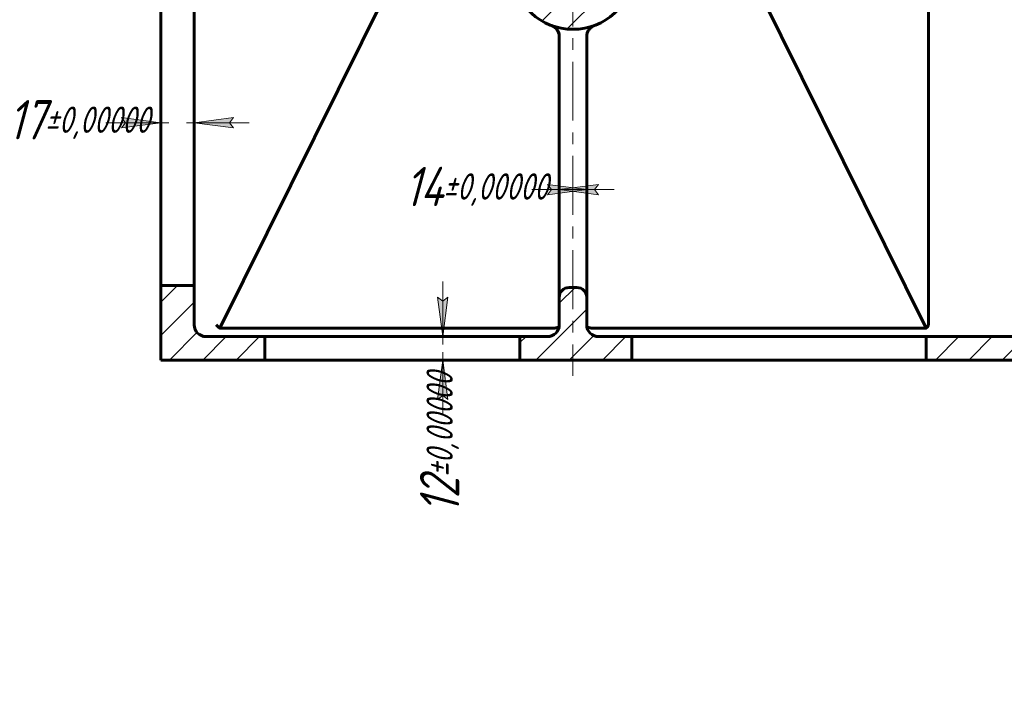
# Model space of a CAD drawing. Header units: millimetres. Extents: x 0 to 841, y 0 to 594.
# Tile 1 of 9: x 87 to 212, y 0 to 86. Entities that reach past the tile are written whole.
import ezdxf

# ---------------------------------------------------------------- set-up
doc = ezdxf.new("R2010")
doc.units = ezdxf.units.MM
for name, pattern in [('K5LT_AXLED', [12, 7.5, -1.5, 1.5, -1.5]), ('K5LT_BASIC', [0]), ('K5LT_THIN', [0])]:
    doc.linetypes.add(name, pattern=pattern)
doc.layers.add('Системный слой', color=7, linetype='Continuous')
doc.styles.add('KDIMTEXTSTYLE', font='GOST_AU.SHX', dxfattribs={"width": 0.96, "oblique": 15, "height": 5})
doc.dimstyles.new('KDIMSTYLE (0.25)', dxfattribs={"dimtxt": 5, "dimasz": 1, "dimexe": 2, "dimexo": 0, "dimgap": 1, "dimtad": 1, "dimlfac": 4, "dimtxsty": 'KDIMTEXTSTYLE', "dimsah": 1, "dimcen": 0, "dimdle": 1, "dimadec": 0, "dimazin": 0, "dimtfac": 0.667, "dimtmove": 0, "dimatfit": 3, "dimfxl": 1, "dimtvp": 1, "dimtolj": 1, "dimtzin": 0, "dimarcsym": 0})

# ---------------------------------------------------------------- blocks, each defined once
blk = doc.blocks.new('U21')
at = {"layer": 'Системный слой', "color": 30, "linetype": 'K5LT_AXLED', "lineweight": 18, "true_color": 0xff8000}
for q in [(262.3452568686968, 133.2671542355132), (155.345256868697, 92.29603626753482), (272.220256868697, 92.29603626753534), (262.3452568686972, 40.2960362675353)]:
    blk.add_line((262.345256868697, 92.2960362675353), q, dxfattribs=at)
blk = doc.blocks.new('U26')
at = {"layer": 'Системный слой', "color": 30, "linetype": 'K5LT_AXLED', "lineweight": 18, "true_color": 0xff8000}
for q in [(157.345256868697, 133.2671542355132), (147.470256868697, 92.29603626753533), (167.220256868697, 92.29603626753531), (157.3452568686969, 40.29603626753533)]:
    blk.add_line((157.345256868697, 92.29603626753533), q, dxfattribs=at)
blk = doc.blocks.new('KDIMARROW_02')
at = {"layer": 'Системный слой'}
blk.add_hatch(color=0, dxfattribs=at).paths.add_polyline_path([(4.5, -5.51091059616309e-16), (5, 0.6582624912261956), (0, 0), (5, -0.658262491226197)])
at = {"layer": 'Системный слой', "color": 0, "linetype": 'K5LT_THIN', "lineweight": 18}
for p, q in [((0, 0), (-1, 0)), ((5, 0.6582624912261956), (0, 0)), ((0, 0), (5, -0.658262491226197)), ((0, 0), (7, -8.572527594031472e-16)), ((4.5, -5.51091059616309e-16), (5, 0.6582624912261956)), ((5, -0.658262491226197), (4.5, -5.51091059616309e-16))]:
    blk.add_line(p, q, dxfattribs=at)
blk = doc.blocks.new('U36')
at = {"layer": 'Системный слой', "color": 150, "linetype": 'K5LT_BASIC', "lineweight": 60, "true_color": 0x0080ff}
for p, q in [((154.6728557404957, 84.88834228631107), (154.6574189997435, 84.89393166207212)), ((154.6903144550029, 84.88206376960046), (154.6728557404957, 84.88834228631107)), ((154.7099297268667, 84.87506746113), (154.6903144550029, 84.88206376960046)), ((154.8182475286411, 84.83748867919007), (154.7810425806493, 84.85020319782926)), ((154.8587777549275, 84.82386851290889), (154.8182475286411, 84.83748867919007)), ((154.9027421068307, 84.80937223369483), (154.8587777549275, 84.82386851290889))]:
    blk.add_line(p, q, dxfattribs=at)

msp = doc.modelspace()

# ---------------------------------------------------------------- hatches: boundary and pattern name
at = {"layer": 'Системный слой'}
h = msp.add_hatch(dxfattribs=at)
h.set_pattern_fill('', angle=45, style=0, pattern_type=0)
h.set_pattern_definition([(45, (0, 0), (-2.121320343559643, 2.121320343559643), [])])
h.paths.add_polyline_path([(357.1281474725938, 139.2960362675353), (357.8706582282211, 139.0993696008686), (358.4184661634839, 138.560939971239), (358.6279238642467, 137.8219355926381), (358.4441068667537, 137.0761398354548), (358.392119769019, 136.9883395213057), (357.4567043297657, 135.1539464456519), (356.8926878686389, 133.1735713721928), (356.7212539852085, 131.1215941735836), (356.9488414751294, 129.0750839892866), (357.5669024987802, 127.1109046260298), (358.5522236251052, 125.3028276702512), (359.8677976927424, 123.7187617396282), (361.4642137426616, 122.4182019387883), (363.2815128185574, 121.4499953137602), (365.1527500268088, 120.8708309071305), (365.152751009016, 120.8708302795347), (365.2469259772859, 120.8486533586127), (365.5758168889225, 120.7333277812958), (365.8815599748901, 120.5660933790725), (366.0831483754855, 120.4150794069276), (366.0831192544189, 120.4151048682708), (366.2973427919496, 120.2680055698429), (366.537914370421, 120.1698700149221), (366.7943020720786, 120.1281618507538), (366.7942914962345, 120.1281616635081), (367.1615605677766, 120.1169997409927), (367.5289141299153, 120.116999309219), (367.8961886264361, 120.1281601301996), (367.8962113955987, 120.1281618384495), (367.8962892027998, 120.1281679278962), (367.896367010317, 120.1281740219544), (367.8965224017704, 120.1281861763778), (367.8968331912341, 120.1282104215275), (367.8974547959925, 120.1282586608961), (367.8986981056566, 120.1283541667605), (367.9011851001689, 120.1285415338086), (367.9061603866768, 120.128903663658), (367.9161145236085, 120.1295933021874), (367.9360240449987, 120.1309604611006), (367.9757475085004, 120.1346361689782), (368.0546684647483, 120.1467465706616), (368.208986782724, 120.1874056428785), (368.4443921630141, 120.2973965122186), (368.607364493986, 120.4150793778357), (368.607367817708, 120.4150814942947), (368.8910157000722, 120.6174866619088), (369.2039875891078, 120.7707135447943), (369.5377627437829, 120.8708302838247), (369.5377634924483, 120.8708308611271), (371.5019169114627, 121.4889743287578), (373.3099525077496, 122.4743713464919), (374.8939632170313, 123.7900119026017), (376.1944560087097, 125.3864825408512), (377.1625863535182, 127.2038222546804), (377.7619927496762, 129.1737745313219), (377.9701624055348, 131.2223509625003), (377.970256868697, 131.2671542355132), (377.7707274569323, 133.316590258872), (377.1796332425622, 135.2890525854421), (376.298393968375, 136.9883395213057), (376.0642990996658, 137.7199128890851), (376.2230307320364, 138.4714474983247), (376.7329659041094, 139.0458742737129), (377.4603882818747, 139.2925657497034), (377.5623662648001, 139.2960362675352), (394.2540276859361, 139.2960362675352), (394.2540276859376, 142.2960362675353), (339.5952568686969, 142.2960362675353), (339.5952568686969, 139.2960362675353)])
h.paths.add_polyline_path([(372.970256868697, 131.2671542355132), (372.7711457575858, 129.7837949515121), (372.1879085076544, 128.4054501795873), (371.2618354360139, 127.2296999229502), (370.058487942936, 126.3397814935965), (368.663057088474, 125.7986967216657), (367.1743324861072, 125.6447517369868), (365.6977084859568, 125.8888450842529), (364.3377227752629, 126.5136961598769), (363.1906556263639, 127.475068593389), (362.3377137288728, 128.7049019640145), (361.8392811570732, 130.1161301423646), (361.730644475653, 131.6088451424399), (362.0194946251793, 133.0773701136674), (362.6853824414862, 134.4177407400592), (363.6811663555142, 135.535065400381), (364.9363497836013, 136.3502430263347), (366.3620719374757, 136.8055630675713), (367.8573987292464, 136.8687911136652), (369.3164684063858, 136.5354509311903), (370.6359860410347, 135.8291413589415), (371.7225363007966, 134.7998656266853), (372.4991967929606, 133.5204913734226), (372.9109837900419, 132.0815919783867)])
h.paths.add_polyline_path([(365.895413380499, 100.0364219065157), (365.8954157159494, 100.0364229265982), (364.2014643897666, 99.51629899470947), (362.6666908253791, 98.63059582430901), (361.36880429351, 97.42415869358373), (360.3735199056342, 95.95807241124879), (359.7312313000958, 94.3065684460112), (359.4744590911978, 92.55326640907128), (359.6162042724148, 90.78694019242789), (360.1492899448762, 89.09702313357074), (361.0467247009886, 87.56907979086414), (362.2630692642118, 86.2804736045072), (363.7367371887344, 85.29644979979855), (365.3931131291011, 84.66683186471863), (367.1483307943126, 84.42349886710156), (368.9135192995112, 84.57877134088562), (370.5993029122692, 85.1247874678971), (372.1203263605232, 86.03390114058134), (373.3995765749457, 87.2600817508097), (374.3722820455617, 88.74124483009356), (374.9891923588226, 90.40239553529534), (375.2190718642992, 92.15942581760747), (375.0502812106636, 93.92337301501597), (374.4913666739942, 95.60492424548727), (373.5706274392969, 97.11893853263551), (372.3346827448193, 98.38875769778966), (370.8461114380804, 99.35008774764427), (369.1802834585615, 99.95425423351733), (368.7950991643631, 100.0364227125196), (368.7951006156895, 100.0364218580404), (368.621790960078, 100.0744478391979), (368.4510929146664, 100.1228706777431), (368.2836096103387, 100.1814373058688), (368.2835644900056, 100.1813529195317), (368.1716596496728, 100.218144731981), (368.0567792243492, 100.2440498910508), (367.9398858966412, 100.2588178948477), (367.939889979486, 100.2588180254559), (367.5436480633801, 100.2792978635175), (367.1469671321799, 100.2793005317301), (366.7506423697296, 100.2588194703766), (366.750628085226, 100.2588179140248), (366.6337386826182, 100.2440502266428), (366.5188477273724, 100.2181428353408), (366.4069364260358, 100.1813480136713), (366.4069029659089, 100.1814368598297), (366.2394604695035, 100.1228833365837), (366.0686592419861, 100.0744318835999)])
h.paths.add_polyline_path([(363.595256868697, 92.29603626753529), (363.7939235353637, 93.50041642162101), (364.3688736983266, 94.57718580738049), (365.2591881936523, 95.41225472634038), (366.3705332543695, 95.9171429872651), (367.5851556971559, 96.03835487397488), (368.7743595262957, 95.76304731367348), (369.8121419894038, 95.12039067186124), (370.5885442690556, 94.17847799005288), (371.0213022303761, 93.0371101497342), (371.0645627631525, 91.81722141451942), (370.7137421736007, 90.6480657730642), (370.0060118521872, 89.65352176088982), (369.0163597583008, 88.93896684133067), (367.8496450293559, 88.5801120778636), (366.6294875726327, 88.61498012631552), (365.4851698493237, 89.03987652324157), (364.5379386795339, 89.8097811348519), (363.8881584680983, 90.84311829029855), (363.6046770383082, 92.03040017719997)])
h.paths.add_polyline_path([(166.298393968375, 136.9883395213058), (166.0642990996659, 137.7199128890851), (166.2230307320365, 138.4714474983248), (166.7329659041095, 139.045874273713), (167.4603882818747, 139.2925657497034), (167.5623662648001, 139.2960362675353), (185.0952568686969, 139.2960362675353), (185.095256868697, 142.2960362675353), (130.4364860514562, 142.2960362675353), (130.4364860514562, 139.2960362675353), (147.1281474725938, 139.2960362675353), (147.8706582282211, 139.0993696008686), (148.4184661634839, 138.560939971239), (148.6279238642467, 137.8219355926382), (148.4441068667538, 137.0761398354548), (148.392119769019, 136.9883395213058), (147.4567043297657, 135.153946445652), (146.892687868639, 133.1735713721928), (146.7212539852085, 131.1215941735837), (146.9488414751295, 129.0750839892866), (147.5669024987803, 127.1109046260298), (148.5522236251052, 125.3028276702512), (149.8677976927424, 123.7187617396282), (151.4642137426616, 122.4182019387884), (153.2815128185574, 121.4499953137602), (155.1527502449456, 120.8708308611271), (155.1527510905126, 120.8708302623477), (155.2469260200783, 120.8486533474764), (155.5758159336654, 120.7333282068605), (155.8815581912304, 120.5660945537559), (156.0831459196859, 120.4150814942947), (156.0831492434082, 120.415079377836), (156.2973658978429, 120.2679930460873), (156.5379270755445, 120.1698664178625), (156.7943020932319, 120.1281618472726), (156.7943023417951, 120.1281618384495), (156.7943251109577, 120.1281601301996), (157.1615996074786, 120.116999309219), (157.5289531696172, 120.1169997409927), (157.8962222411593, 120.1281616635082), (157.8962116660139, 120.1281618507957), (158.1525794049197, 120.1698637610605), (158.393158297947, 120.2679988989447), (158.6073944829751, 120.4151048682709), (158.6073653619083, 120.4150794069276), (158.8910138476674, 120.6174855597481), (159.2039865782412, 120.7707131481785), (159.5377627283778, 120.8708302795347), (159.5377637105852, 120.8708309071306), (161.5019171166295, 121.4889744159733), (163.3099526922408, 122.4743714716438), (164.8939633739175, 123.7900120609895), (166.1944561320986, 125.3864827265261), (167.1625864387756, 127.2038224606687), (167.7619927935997, 129.173774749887), (167.9701624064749, 131.2223511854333), (167.970256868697, 131.2671542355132), (167.7707274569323, 133.3165902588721), (167.1796332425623, 135.2890525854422)])
h.paths.add_polyline_path([(151.720256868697, 131.2671542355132), (151.9193679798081, 132.7505135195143), (152.5026052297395, 134.1288582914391), (153.4286783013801, 135.3046085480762), (154.6320257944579, 136.1945269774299), (156.0274566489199, 136.7356117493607), (157.5161812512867, 136.8895567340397), (158.9928052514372, 136.6454633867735), (160.3527909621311, 136.0206123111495), (161.49985811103, 135.0592398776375), (162.3528000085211, 133.8294065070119), (162.8512325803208, 132.4181783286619), (162.959869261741, 130.9254633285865), (162.6710191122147, 129.456938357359), (162.0051312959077, 128.1165677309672), (161.0093473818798, 126.9992430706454), (159.7541639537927, 126.1840654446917), (158.3284417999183, 125.7287454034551), (156.8331150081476, 125.6655173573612), (155.3740453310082, 125.9988575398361), (154.0545276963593, 126.705167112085), (152.9679774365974, 127.7344428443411), (152.1913169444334, 129.0138170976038), (151.7795299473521, 130.4527164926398)])
h.paths.add_polyline_path([(260.8954131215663, 100.0364218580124), (260.8954145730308, 100.0364227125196), (259.2014633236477, 99.5162985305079), (257.6666898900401, 98.6305951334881), (256.3688035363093, 97.4241578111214), (255.3735193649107, 95.95807138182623), (254.7312310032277, 94.30656732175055), (254.4744590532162, 92.55326524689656), (254.6162044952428, 90.78693905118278), (255.1492904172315, 89.09702207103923), (256.0467253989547, 87.56907886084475), (257.2630701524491, 86.28047285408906), (258.7367382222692, 85.29644926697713), (260.3931142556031, 84.66683157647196), (262.1483319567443, 84.42349883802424), (263.9135204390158, 84.57877157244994), (265.5993039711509, 85.12478794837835), (267.1203272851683, 86.03390184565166), (268.3995773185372, 87.26008264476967), (269.3722825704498, 88.74124586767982), (269.9891926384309, 90.40239666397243), (270.2190718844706, 92.15942698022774), (270.0502809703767, 93.92337415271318), (269.4913661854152, 95.60492530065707), (268.5706267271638, 97.11893945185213), (267.3346818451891, 98.38875843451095), (265.8461103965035, 99.35008826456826), (264.1802823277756, 99.95425450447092), (263.7950991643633, 100.0364227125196), (263.7951006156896, 100.0364218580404), (263.621790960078, 100.0744478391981), (263.4510929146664, 100.1228706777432), (263.2836096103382, 100.1814373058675), (263.2835644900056, 100.1813529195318), (263.1716596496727, 100.2181447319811), (263.0567792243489, 100.2440498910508), (262.9398858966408, 100.2588178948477), (262.9398899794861, 100.2588180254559), (262.5435590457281, 100.2793002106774), (262.1468718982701, 100.2792980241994), (261.7506237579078, 100.2588180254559), (261.7506278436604, 100.2588178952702), (261.6337430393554, 100.2440509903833), (261.5188564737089, 100.2181452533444), (261.4069492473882, 100.1813529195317), (261.4069041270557, 100.1814373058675), (261.2394610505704, 100.1228835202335), (261.068659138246, 100.0744318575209)])
h.paths.add_polyline_path([(266.095256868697, 92.2960362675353), (265.8965902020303, 91.09165611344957), (265.3216400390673, 90.01488672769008), (264.4313255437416, 89.1798178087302), (263.3199804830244, 88.67492954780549), (262.1053580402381, 88.55371766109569), (260.9161542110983, 88.8290252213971), (259.8783717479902, 89.47168186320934), (259.1019694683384, 90.4135945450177), (258.6692115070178, 91.55496238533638), (258.6259509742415, 92.77485112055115), (258.9767715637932, 93.94400676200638), (259.6845018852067, 94.93855077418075), (260.6741539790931, 95.6531056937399), (261.8408687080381, 96.01196045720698), (263.0610261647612, 95.97709240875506), (264.2053438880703, 95.552196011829), (265.15257505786, 94.78229140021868), (265.8023552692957, 93.74895424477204), (266.0858366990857, 92.56167235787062)])
h.paths.add_polyline_path([(253.392119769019, 136.9883395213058), (252.4567043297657, 135.1539464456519), (251.892687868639, 133.1735713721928), (251.7212539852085, 131.1215941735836), (251.9488414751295, 129.0750839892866), (252.5669024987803, 127.1109046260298), (253.5522236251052, 125.3028276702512), (254.8677976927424, 123.7187617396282), (256.4642137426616, 122.4182019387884), (258.2815128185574, 121.4499953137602), (260.1527502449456, 120.8708308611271), (260.1527510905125, 120.8708302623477), (260.2469260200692, 120.8486533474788), (260.5758159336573, 120.7333282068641), (260.8815581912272, 120.566094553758), (261.0831459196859, 120.4150814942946), (261.0831492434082, 120.4150793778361), (261.2973658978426, 120.2679930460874), (261.5379270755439, 120.1698664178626), (261.7943020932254, 120.1281618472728), (261.7943023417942, 120.1281618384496), (261.7943251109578, 120.1281601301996), (262.1615883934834, 120.1169994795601), (262.5289307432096, 120.1169994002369), (262.8961886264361, 120.1281601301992), (262.8962113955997, 120.1281618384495), (262.8962892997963, 120.128166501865), (262.89636720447, 120.1281711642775), (262.8965228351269, 120.1281804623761), (262.8968341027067, 120.1281989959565), (262.8974566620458, 120.128235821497), (262.8987018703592, 120.1283085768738), (262.9011925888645, 120.1284510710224), (262.9061747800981, 120.1287285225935), (262.9161385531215, 120.1292895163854), (262.9360403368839, 120.1306912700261), (262.975780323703, 120.1346435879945), (263.0547500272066, 120.1467629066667), (263.2090990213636, 120.1874434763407), (263.4444741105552, 120.2974458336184), (263.6073644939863, 120.4150793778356), (263.607367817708, 120.4150814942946), (263.8910157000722, 120.6174866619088), (264.2039875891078, 120.7707135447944), (264.537762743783, 120.8708302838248), (264.5377634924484, 120.8708308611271), (266.5019169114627, 121.4889743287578), (268.3099525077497, 122.4743713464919), (269.8939632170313, 123.7900119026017), (271.1944560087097, 125.3864825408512), (272.1625863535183, 127.2038222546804), (272.7619927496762, 129.1737745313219), (272.9701624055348, 131.2223509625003), (272.970256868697, 131.2671542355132), (272.7707274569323, 133.3165902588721), (272.1796332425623, 135.2890525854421), (271.298393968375, 136.9883395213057), (271.0642990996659, 137.7199128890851), (271.2230307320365, 138.4714474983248), (271.7329659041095, 139.0458742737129), (272.4603882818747, 139.2925657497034), (272.5623662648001, 139.2960362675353), (289.5952568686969, 139.2960362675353), (289.595256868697, 142.2960362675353), (235.0952568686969, 142.2960362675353), (235.0952568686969, 139.2960362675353), (252.1281474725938, 139.2960362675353), (252.8706582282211, 139.0993696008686), (253.4184661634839, 138.560939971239), (253.6279238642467, 137.8219355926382), (253.4441068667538, 137.0761398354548)])
h.paths.add_polyline_path([(256.720256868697, 131.2671542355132), (256.9193679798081, 132.7505135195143), (257.5026052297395, 134.1288582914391), (258.42867830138, 135.3046085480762), (259.6320257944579, 136.1945269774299), (261.0274566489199, 136.7356117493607), (262.5161812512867, 136.8895567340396), (263.9928052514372, 136.6454633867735), (265.3527909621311, 136.0206123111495), (266.49985811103, 135.0592398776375), (267.3528000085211, 133.8294065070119), (267.8512325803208, 132.4181783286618), (267.959869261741, 130.9254633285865), (267.6710191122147, 129.456938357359), (267.0051312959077, 128.1165677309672), (266.0093473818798, 126.9992430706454), (264.7541639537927, 126.1840654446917), (263.3284417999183, 125.7287454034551), (261.8331150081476, 125.6655173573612), (260.3740453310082, 125.9988575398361), (259.0545276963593, 126.7051671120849), (257.9679774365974, 127.734442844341), (257.1913169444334, 129.0138170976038), (256.7795299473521, 130.4527164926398)])
h.paths.add_polyline_path([(155.8954131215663, 100.0364218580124), (155.8954145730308, 100.0364227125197), (154.2014633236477, 99.51629853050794), (152.6666898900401, 98.63059513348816), (151.3688035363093, 97.42415781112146), (150.3735193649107, 95.9580713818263), (149.7312310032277, 94.3065673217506), (149.4744590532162, 92.55326524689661), (149.6162044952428, 90.78693905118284), (150.1492904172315, 89.09702207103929), (151.0467253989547, 87.56907886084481), (152.263070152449, 86.2804728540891), (153.7367382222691, 85.29644926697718), (155.393114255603, 84.66683157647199), (157.1483319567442, 84.42349883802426), (158.9135204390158, 84.57877157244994), (160.5993039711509, 85.12478794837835), (162.1203272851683, 86.03390184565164), (163.3995773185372, 87.26008264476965), (164.3722825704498, 88.7412458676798), (164.9891926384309, 90.4023966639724), (165.2190718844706, 92.15942698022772), (165.0502809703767, 93.92337415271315), (164.4913661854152, 95.60492530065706), (163.5706267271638, 97.11893945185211), (162.3346818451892, 98.38875843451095), (160.8461103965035, 99.35008826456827), (159.1802823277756, 99.95425450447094), (158.7950980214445, 100.0364229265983), (158.7951003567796, 100.0364219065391), (158.6217911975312, 100.0744477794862), (158.4510936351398, 100.1228704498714), (158.2836107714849, 100.1814368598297), (158.283577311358, 100.1813480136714), (158.1716683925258, 100.2181423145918), (158.0567835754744, 100.2440491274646), (157.9398856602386, 100.258817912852), (157.9398713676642, 100.2588194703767), (157.543546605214, 100.27930053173), (157.1468656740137, 100.2792978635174), (156.7506237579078, 100.2588180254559), (156.75062784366, 100.2588178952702), (156.6337430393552, 100.2440509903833), (156.5188564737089, 100.2181452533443), (156.4069492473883, 100.1813529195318), (156.4069041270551, 100.1814373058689), (156.2394610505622, 100.1228835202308), (156.0686591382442, 100.0744318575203)])
h.paths.add_polyline_path([(161.095256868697, 92.29603626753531), (160.8965902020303, 91.09165611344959), (160.3216400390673, 90.01488672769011), (159.4313255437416, 89.17981780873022), (158.3199804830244, 88.6749295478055), (157.1053580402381, 88.55371766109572), (155.9161542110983, 88.82902522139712), (154.8783717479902, 89.47168186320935), (154.1019694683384, 90.41359454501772), (153.6692115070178, 91.5549623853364), (153.6259509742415, 92.77485112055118), (153.9767715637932, 93.9440067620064), (154.6845018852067, 94.93855077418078), (155.6741539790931, 95.65310569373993), (156.8408687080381, 96.011960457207), (158.0610261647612, 95.97709240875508), (159.2053438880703, 95.55219601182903), (160.15257505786, 94.7822914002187), (160.8023552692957, 93.74895424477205), (161.0858366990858, 92.56167235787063)])
h.paths.add_polyline_path([(109.095256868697, 132.7960362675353), (109.0952568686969, 139.2960362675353), (109.2540276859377, 139.2960362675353), (109.2540276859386, 142.2960362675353), (104.8452568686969, 142.2960362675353), (104.8452568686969, 132.7960362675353)])
h.paths.add_polyline_path([(109.0952568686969, 46.79603626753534), (109.095256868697, 51.79603626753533), (104.845256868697, 51.79603626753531), (104.8452568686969, 42.29603626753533), (118.095256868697, 42.29603626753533), (118.095256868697, 45.29603626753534), (110.595256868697, 45.29603626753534), (109.8527461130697, 45.49270293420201), (109.3049381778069, 46.03113256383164), (109.0954804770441, 46.77013694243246)])
h.paths.add_polyline_path([(419.8452568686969, 142.2960362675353), (415.4364860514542, 142.2960362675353), (415.4364860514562, 139.2960362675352), (415.5952568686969, 139.2960362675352), (415.5952568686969, 132.7960362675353), (419.8452568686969, 132.7960362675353)])
h.paths.add_polyline_path([(154.095256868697, 45.29603626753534), (150.5952568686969, 45.29603626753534), (150.595256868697, 42.29603626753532), (164.8452568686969, 42.29603626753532), (164.8452568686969, 45.29603626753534), (160.595256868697, 45.29603626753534), (159.8527461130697, 45.492702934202), (159.3049381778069, 46.03113256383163), (159.0954804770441, 46.77013694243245), (159.0952568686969, 46.79603626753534), (159.095256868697, 50.29603626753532), (158.899256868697, 50.96803626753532), (158.372722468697, 51.42929706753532), (157.845256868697, 51.54603626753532), (156.845256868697, 51.54603626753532), (156.173256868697, 51.35003626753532), (155.711996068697, 50.82350186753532), (155.595256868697, 50.29603626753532), (155.595256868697, 46.79603626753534), (155.3985902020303, 46.05352551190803), (154.8601605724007, 45.50571757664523), (154.1211561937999, 45.29625987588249)])
h.paths.add_polyline_path([(202.3452568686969, 42.29603626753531), (217.3452568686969, 42.29603626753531), (217.3452568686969, 45.29603626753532), (202.3452568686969, 45.29603626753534)])
h.paths.add_polyline_path([(254.8452568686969, 42.2960362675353), (269.8452568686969, 42.29603626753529), (269.8452568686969, 45.29603626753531), (265.595256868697, 45.29603626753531), (264.8527461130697, 45.49270293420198), (264.3049381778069, 46.0311325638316), (264.0954804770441, 46.77013694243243), (264.0952568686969, 46.79603626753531), (264.095256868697, 50.2960362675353), (263.899256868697, 50.9680362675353), (263.372722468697, 51.4292970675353), (262.8452568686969, 51.5460362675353), (261.845256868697, 51.5460362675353), (261.173256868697, 51.3500362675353), (260.711996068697, 50.8235018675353), (260.5952568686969, 50.2960362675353), (260.595256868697, 46.79603626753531), (260.3985902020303, 46.05352551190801), (259.8601605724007, 45.50571757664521), (259.1211561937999, 45.29625987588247), (259.0952568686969, 45.29603626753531), (254.8452568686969, 45.29603626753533)])
h.paths.add_polyline_path([(307.3452568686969, 42.29603626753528), (322.3452568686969, 42.29603626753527), (322.3452568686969, 45.2960362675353), (307.3452568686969, 45.29603626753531)])
h.paths.add_polyline_path([(359.8452568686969, 42.29603626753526), (374.0952568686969, 42.29603626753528), (374.0952568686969, 45.29603626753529), (370.5952568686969, 45.29603626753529), (369.8527461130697, 45.49270293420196), (369.3049381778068, 46.03113256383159), (369.0954804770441, 46.77013694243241), (369.0952568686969, 46.79603626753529), (369.0952568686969, 50.29603626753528), (368.899256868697, 50.96803626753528), (368.372722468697, 51.42929706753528), (367.8452568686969, 51.54603626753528), (366.8452568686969, 51.54603626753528), (366.173256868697, 51.35003626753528), (365.711996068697, 50.82350186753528), (365.5952568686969, 50.29603626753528), (365.5952568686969, 46.79603626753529), (365.3985902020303, 46.05352551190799), (364.8601605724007, 45.50571757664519), (364.1211561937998, 45.29625987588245), (364.0952568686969, 45.29603626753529), (359.8452568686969, 45.29603626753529)])
h.paths.add_polyline_path([(406.595256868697, 42.29603626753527), (419.8452568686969, 42.29603626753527), (419.8452568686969, 51.79603626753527), (415.5952568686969, 51.79603626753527), (415.595256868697, 46.79603626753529), (415.3985902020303, 46.05352551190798), (414.8601605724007, 45.50571757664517), (414.1211561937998, 45.29625987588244), (414.0952568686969, 45.29603626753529), (406.5952568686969, 45.29603626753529)])

# ---------------------------------------------------------------- linework, layer by layer
at = {"layer": 'Системный слой', "color": 150, "linetype": 'K5LT_BASIC', "lineweight": 60, "true_color": 0x0080ff}
for p, q in [((202.6121222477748, 142.2960362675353), (202.6121222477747, 46.79603626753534)), ((104.845256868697, 56.79603626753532), (104.845256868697, 127.7960362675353)), ((109.095256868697, 56.79603626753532), (109.095256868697, 127.7960362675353)), ((112.3745907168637, 46.35047551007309), (149.8362674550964, 121.9160291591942)), ((164.8542462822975, 121.9160291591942), (202.3159230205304, 46.35047551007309)), ((155.595256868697, 80.13446048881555), (155.595256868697, 83.50239509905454)), ((159.095256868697, 83.50239509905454), (159.095256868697, 80.13446048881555)), ((159.095256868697, 80.83157704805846), (159.095256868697, 82.03423019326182)), ((155.595256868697, 57.24974808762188), (155.595256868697, 80.13446048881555)), ((159.095256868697, 80.13446048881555), (159.095256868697, 57.24974808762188)), ((104.8452568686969, 51.79603626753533), (104.845256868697, 56.79603626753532)), ((109.095256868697, 56.79603626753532), (109.095256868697, 51.79603626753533)), ((155.595256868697, 50.29603626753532), (155.595256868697, 57.24974808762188)), ((159.095256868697, 57.24974808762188), (159.095256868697, 50.29603626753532)), ((104.8452568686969, 51.79603626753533), (104.845256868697, 42.29603626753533)), ((104.8452568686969, 51.79603626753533), (109.095256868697, 51.79603626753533)), ((109.095256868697, 51.79603626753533), (109.095256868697, 46.79603626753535)), ((157.845256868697, 51.54603626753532), (156.845256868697, 51.54603626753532)), ((155.595256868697, 46.79603626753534), (155.595256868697, 50.29603626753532)), ((159.095256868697, 46.79603626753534), (159.095256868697, 50.29603626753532)), ((118.095256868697, 45.29603626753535), (110.595256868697, 45.29603626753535)), ((112.3745907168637, 46.35047551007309), (154.095256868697, 46.35047551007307)), ((123.095256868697, 45.29603626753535), (118.095256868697, 45.29603626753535)), ((118.095256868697, 45.29603626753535), (118.095256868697, 42.29603626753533)), ((145.595256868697, 45.29603626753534), (123.095256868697, 45.29603626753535)), ((150.595256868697, 45.29603626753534), (145.595256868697, 45.29603626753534)), ((150.595256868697, 42.29603626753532), (150.595256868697, 45.29603626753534)), ((154.095256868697, 45.29603626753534), (150.595256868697, 45.29603626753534)), ((160.595256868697, 46.35047551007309), (202.3159230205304, 46.35047551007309)), ((164.845256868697, 45.29603626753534), (160.595256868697, 45.29603626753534)), ((169.845256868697, 45.29603626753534), (164.845256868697, 45.29603626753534)), ((164.845256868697, 45.29603626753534), (164.845256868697, 42.29603626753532)), ((197.3452568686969, 45.29603626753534), (169.845256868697, 45.29603626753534)), ((202.345256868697, 45.29603626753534), (197.3452568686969, 45.29603626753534)), ((202.345256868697, 42.29603626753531), (202.345256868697, 45.29603626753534)), ((217.345256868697, 45.29603626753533), (202.345256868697, 45.29603626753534)), ((104.845256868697, 42.29603626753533), (118.095256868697, 42.29603626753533)), ((118.095256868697, 42.29603626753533), (123.095256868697, 42.29603626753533)), ((123.095256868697, 42.29603626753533), (145.595256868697, 42.29603626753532)), ((145.595256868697, 42.29603626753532), (150.595256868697, 42.29603626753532)), ((150.595256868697, 42.29603626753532), (164.845256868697, 42.29603626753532)), ((164.845256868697, 42.29603626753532), (169.845256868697, 42.29603626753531)), ((169.845256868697, 42.29603626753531), (197.3452568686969, 42.29603626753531)), ((197.3452568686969, 42.29603626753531), (202.345256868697, 42.29603626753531)), ((202.345256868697, 42.29603626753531), (217.345256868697, 42.29603626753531))]:
    msp.add_line(p, q, dxfattribs=at)
for centre, radius, start, end in [((157.345256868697, 92.29603626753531), 7.87500000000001, 100.6090705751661, 79.39093788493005), ((154.095256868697, 83.50239509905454), 1.500000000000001, 0, 69.71643145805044), ((160.595256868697, 83.50239509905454), 1.500000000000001, 110.283568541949, 180), ((156.845256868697, 50.29603626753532), 1.250000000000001, 89.99999999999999, 180), ((157.845256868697, 50.29603626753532), 1.250000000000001, 0, 89.99999999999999), ((110.595256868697, 46.79603626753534), 1.500000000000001, 180, 270), ((154.095256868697, 46.79603626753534), 1.500000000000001, 270, 0), ((160.595256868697, 46.79603626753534), 1.500000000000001, 180, 270)]:
    msp.add_arc(centre, radius, start, end, dxfattribs=at)
for points, knots in [([(155.595256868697, 83.50239509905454), (155.595256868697, 83.56806128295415), (155.5909378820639, 83.63375234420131), (155.5735564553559, 83.76529798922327), (155.5602920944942, 83.83126737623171), (155.524881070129, 83.96152528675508), (155.5025645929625, 84.02594971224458), (155.4491396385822, 84.15179724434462), (155.4179322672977, 84.21320731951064), (155.3472106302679, 84.33148053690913), (155.3076775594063, 84.38828730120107), (155.22114222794, 84.4959509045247), (155.1741497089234, 84.54678973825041), (155.0738692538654, 84.64127148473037), (155.0206060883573, 84.68495613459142), (154.9091903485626, 84.76419414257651), (154.8510943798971, 84.79982920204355), (154.7340728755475, 84.86107791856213), (154.6749058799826, 84.88730767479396), (154.615256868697, 84.90937768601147)], [0, 0, 0, 0, 2.914228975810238, 2.914228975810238, 5.885681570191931, 5.885681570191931, 8.903381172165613, 8.903381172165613, 11.95264189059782, 11.95264189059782, 15.01692451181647, 15.01692451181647, 18.08186744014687, 18.08186744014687, 21.13125281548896, 21.13125281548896, 24.14907367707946, 24.14907367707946, 26.99196763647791, 26.99196763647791, 26.99196763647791, 26.99196763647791]), ([(160.075256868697, 84.90937768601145), (160.075079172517, 84.90931200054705), (160.0749031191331, 84.90924690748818), (160.0663427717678, 84.90607945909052), (160.0579462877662, 84.9028874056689), (160.0408549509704, 84.8962119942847), (160.0321597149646, 84.89272239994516), (160.0060818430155, 84.88196982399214), (159.9887070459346, 84.87442245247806), (159.9368170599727, 84.85069180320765), (159.9025387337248, 84.83341046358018), (159.8103349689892, 84.78239827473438), (159.7543377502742, 84.74629867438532), (159.6461438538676, 84.66593564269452), (159.594236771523, 84.6215926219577), (159.4964185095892, 84.52576493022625), (159.4506243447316, 84.47427165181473), (159.3663070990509, 84.36521394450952), (159.3278256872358, 84.30762270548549), (159.2591950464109, 84.18774596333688), (159.2290334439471, 84.12545358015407), (159.1777236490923, 83.99768321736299), (159.156528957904, 83.9322476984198), (159.123468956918, 83.79979639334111), (159.1115140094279, 83.73287127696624), (159.0982210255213, 83.61124149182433), (159.095256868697, 83.55679527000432), (159.095256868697, 83.50239509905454)], [0.00286434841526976, 0.00286434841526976, 0.00286434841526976, 0.00286434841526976, 0.01208333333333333, 0.01208333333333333, 0.4489778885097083, 0.4489778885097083, 0.9008201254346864, 0.9008201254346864, 1.804504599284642, 1.804504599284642, 3.611873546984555, 3.611873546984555, 6.788285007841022, 6.788285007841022, 10.03579741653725, 10.03579741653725, 13.31366222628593, 13.31366222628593, 16.60752072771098, 16.60752072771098, 19.89920558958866, 19.89920558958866, 23.17095961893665, 23.17095961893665, 26.40637534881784, 26.40637534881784, 29, 29, 29, 29]), ([(154.095256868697, 46.35047551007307), (154.1932027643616, 46.35047551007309), (154.2894915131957, 46.35138089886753), (154.4315437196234, 46.35412399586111), (154.4784946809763, 46.35527246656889), (154.5715795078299, 46.35808485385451), (154.6178130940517, 46.35975633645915), (154.7522493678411, 46.36551893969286), (154.837238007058, 46.37036413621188), (154.9980696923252, 46.38268189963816), (155.0741131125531, 46.39021968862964), (155.2105298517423, 46.40836659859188), (155.2718205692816, 46.41899898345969), (155.3804353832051, 46.4452625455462), (155.4266842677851, 46.46065426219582), (155.4831756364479, 46.48907346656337), (155.499940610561, 46.49947156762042), (155.5293828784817, 46.5229923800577), (155.5421118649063, 46.53617258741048), (155.5631800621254, 46.56654339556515), (155.571514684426, 46.58358594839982), (155.5841573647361, 46.62509424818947), (155.5884272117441, 46.64938647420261), (155.5909088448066, 46.68190841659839)], [0, 0, 0, 0, 0.001158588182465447, 0.001158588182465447, 0.001737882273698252, 0.001737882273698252, 0.002317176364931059, 0.002317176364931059, 0.003475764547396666, 0.003475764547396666, 0.004634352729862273, 0.004634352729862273, 0.005792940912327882, 0.005792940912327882, 0.00695152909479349, 0.00695152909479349, 0.007530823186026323, 0.007530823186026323, 0.008110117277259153, 0.008110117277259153, 0.008689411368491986, 0.008689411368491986, 0.009268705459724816, 0.009268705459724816, 0.009268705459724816, 0.009268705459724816]), ([(159.0996048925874, 46.68190841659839), (159.1020865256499, 46.64938647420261), (159.1063563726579, 46.62509424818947), (159.118999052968, 46.58358594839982), (159.1273336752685, 46.56654339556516), (159.1484018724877, 46.53617258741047), (159.1611308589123, 46.5229923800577), (159.190573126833, 46.49947156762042), (159.207338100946, 46.48907346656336), (159.2638294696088, 46.46065426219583), (159.3100783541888, 46.44526254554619), (159.4186931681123, 46.4189989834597), (159.4799838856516, 46.40836659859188), (159.6164006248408, 46.39021968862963), (159.6924440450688, 46.38268189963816), (159.853275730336, 46.37036413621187), (159.9382643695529, 46.36551893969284), (160.0727006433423, 46.35975633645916), (160.118934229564, 46.35808485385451), (160.2120190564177, 46.35527246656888), (160.2589700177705, 46.35412399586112), (160.4010222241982, 46.35138089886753), (160.4973109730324, 46.3504755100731), (160.595256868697, 46.35047551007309)], [0.0001256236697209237, 0.0001256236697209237, 0.0001256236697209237, 0.0001256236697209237, 0.0007107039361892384, 0.0007107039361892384, 0.001295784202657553, 0.001295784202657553, 0.001880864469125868, 0.001880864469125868, 0.002465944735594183, 0.002465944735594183, 0.003636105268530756, 0.003636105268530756, 0.004806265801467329, 0.004806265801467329, 0.005976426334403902, 0.005976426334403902, 0.007146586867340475, 0.007146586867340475, 0.007731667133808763, 0.007731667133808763, 0.008316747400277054, 0.008316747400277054, 0.009486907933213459, 0.009486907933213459, 0.009486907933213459, 0.009486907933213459])]:
    msp.add_open_spline(points, degree=3, knots=knots, dxfattribs=at)
msp.add_open_spline([(112.2433825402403, 46.46179906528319), (112.1319701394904, 46.5713298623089), (112.0205577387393, 46.68368068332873), (111.9091453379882, 46.79603626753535)], degree=3, dxfattribs=at)
for points, weights in [([(112.2433825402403, 46.46179906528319), (112.2808656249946, 46.42431598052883), (112.3246232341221, 46.38718984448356), (112.3745907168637, 46.35047551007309)], [1, 0.9995075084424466, 0.9995075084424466, 1]), ([(202.3159230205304, 46.35047551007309), (202.512636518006, 46.49501361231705), (202.6121222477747, 46.64466605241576), (202.6121222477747, 46.79603626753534)], [1, 0.9924345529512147, 0.9924345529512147, 1])]:
    msp.add_rational_spline(points, weights, degree=3, dxfattribs=at)

# ---------------------------------------------------------------- block references
at = {"layer": 'Системный слой'}
for name in ['U26', 'U21', 'U36']:
    msp.add_blockref(name, (0, 0), dxfattribs=at)

# ---------------------------------------------------------------- dimensions: what is measured, and where the dimension line sits
at = {"layer": 'Системный слой', "color": 7}
for base, p1, p2, location in [((109.095256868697, 72.51788566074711), (104.8452568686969, 51.79603626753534), (109.095256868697, 51.79603626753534), (94.4097153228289, 72.5178856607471)), ((155.595256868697, 64.01652746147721), (159.095256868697, 78.11793790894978), (155.595256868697, 78.11793790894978), (145.027424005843, 64.01652746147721))]:
    msp.add_linear_dim(base=base, p1=p1, p2=p2, location=location, dimstyle='KDIMSTYLE (0.25)', override={"dimexo": 0, "dimpost": '\\H5.0;\\W0.965;\\Q15;<>', "dimblk1": 'KDIMARROW_02', "dimblk2": 'KDIMARROW_02', "dimse1": 0, "dimse2": 0, "dimclrt": 7, "dimtol": 1, "dimtp": 0, "dimtm": 0, "dimtdec": 5, "dimtolj": 1}, dxfattribs=at).render()
msp.add_linear_dim(base=(140.7453847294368, 45.29603626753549), p1=(150.5952568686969, 42.29603626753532), p2=(150.595256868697, 45.29603626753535), angle=90, location=(140.7453847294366, 31.74820340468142), dimstyle='KDIMSTYLE (0.25)', override={"dimexo": 0, "dimpost": '\\H5.0;\\W0.965;\\Q15;<>', "dimblk1": 'KDIMARROW_02', "dimblk2": 'KDIMARROW_02', "dimse1": 0, "dimse2": 0, "dimclrt": 7, "dimtol": 1, "dimtp": 0, "dimtm": 0, "dimtdec": 5, "dimtolj": 1}, dxfattribs=at).render()

doc.saveas('drawing.dxf')
